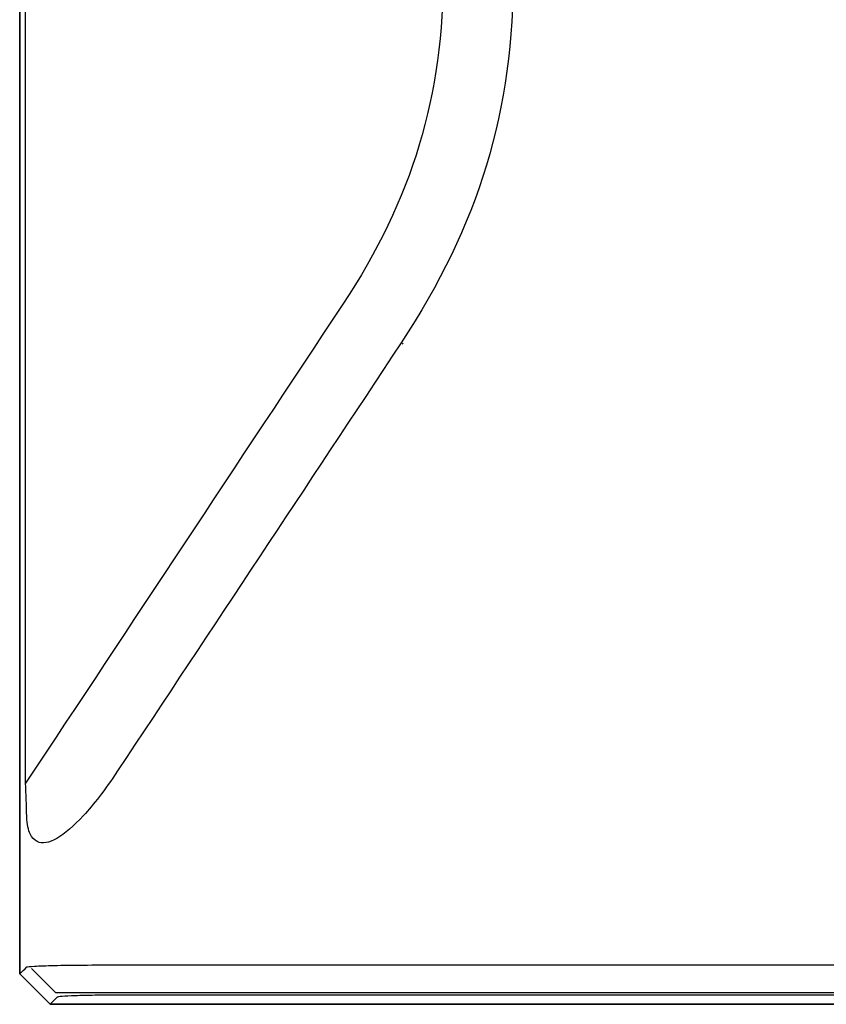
# Model space of a CAD drawing. Extents: x 68 to 125, y 76 to 211.
# Tile 1 of 89: x 77 to 90, y 76 to 92. Entities that reach past the tile are written whole.
import ezdxf

# ---------------------------------------------------------------- set-up
doc = ezdxf.new("R2010")
doc.units = 0
doc.layers.add('MAKE2D___U_53EF_U_89C1_U_0', color=7, linetype='CONTINUOUS')

msp = doc.modelspace()

# ---------------------------------------------------------------- linework, layer by layer
at = {"layer": 'MAKE2D___U_53EF_U_89C1_U_0', "color": 7}
msp.add_lwpolyline([(76.725, 76.105), (77.125, 75.705), (115.925, 75.705), (116.325, 76.105)], dxfattribs=at)
for points, knots in [([(76.532, 76.012), (76.532, 76.012), (76.532, 174.997), (76.532, 174.997), (76.532, 174.997), (76.532, 76.012), (76.532, 76.012)], [0, 0, 0, 0, 1, 1, 1, 2, 2, 2, 2]), ([(76.63, 171.846), (76.636, 172.029), (76.643, 172.212), (76.649, 172.395), (76.654, 172.532), (76.676, 172.62), (76.706, 172.684), (76.735, 172.748), (76.774, 172.787), (76.818, 172.81), (76.906, 172.855), (77.017, 172.831), (77.146, 172.757), (77.275, 172.683), (77.421, 172.558), (77.586, 172.38), (77.751, 172.201), (77.934, 171.969), (78.148, 171.644), (79.708, 169.288), (81.268, 166.932), (82.827, 164.576), (84.108, 162.64), (84.68, 160.74), (84.68, 158.419), (84.68, 136.476), (84.68, 114.533), (84.68, 92.59), (84.68, 90.269), (84.108, 88.369), (82.827, 86.433), (81.268, 84.077), (79.708, 81.721), (78.148, 79.365), (77.934, 79.041), (77.751, 78.808), (77.586, 78.629), (77.421, 78.451), (77.275, 78.326), (77.146, 78.252), (77.017, 78.178), (76.906, 78.154), (76.818, 78.199), (76.774, 78.222), (76.735, 78.261), (76.706, 78.325), (76.676, 78.389), (76.654, 78.477), (76.649, 78.614), (76.643, 78.797), (76.636, 78.98), (76.63, 79.163), (76.63, 110.057), (76.63, 140.952), (76.63, 171.846), (78.375, 169.21), (80.119, 166.574), (81.864, 163.938), (83.013, 162.203), (83.525, 160.5), (83.525, 158.419), (83.525, 136.476), (83.525, 114.533), (83.525, 92.59), (83.525, 90.509), (83.013, 88.806), (81.864, 87.071), (80.119, 84.435), (78.375, 81.799), (76.63, 79.163)], [0, 0, 0, 0, 1, 1, 1, 2, 2, 2, 3, 3, 3, 4, 4, 4, 5, 5, 5, 6, 6, 6, 7, 7, 7, 8, 8, 8, 9, 9, 9, 10, 10, 10, 11, 11, 11, 12, 12, 12, 13, 13, 13, 14, 14, 14, 15, 15, 15, 16, 16, 16, 17, 17, 17, 18, 18, 18, 19, 19, 19, 20, 20, 20, 21, 21, 21, 22, 22, 22, 23, 23, 23, 23]), ([(76.532, 76.012), (76.571, 76.051), (76.61, 76.09), (76.649, 76.129), (76.656, 76.132), (76.7, 76.137), (76.778, 76.142), (76.855, 76.146), (76.967, 76.15), (77.105, 76.153), (77.243, 76.156), (77.407, 76.159), (77.585, 76.16), (77.763, 76.161), (77.956, 76.161), (78.148, 76.163), (90.4, 76.163), (102.651, 76.163), (114.902, 76.163), (115.094, 76.161), (115.286, 76.161), (115.464, 76.16), (115.642, 76.159), (115.806, 76.156), (115.944, 76.153), (116.082, 76.15), (116.194, 76.146), (116.272, 76.142), (116.351, 76.137), (116.395, 76.132), (116.401, 76.129), (116.44, 76.09), (116.479, 76.051), (116.518, 76.012)], [0, 0, 0, 0, 1, 1, 1, 2, 2, 2, 3, 3, 3, 4, 4, 4, 5, 5, 5, 6, 6, 6, 7, 7, 7, 8, 8, 8, 9, 9, 9, 10, 10, 10, 11, 11, 11, 11]), ([(76.532, 76.012), (76.532, 76.012), (77.033, 75.512), (77.033, 75.512), (77.033, 75.512), (76.532, 76.012), (76.532, 76.012)], [0, 0, 0, 0, 1, 1, 1, 2, 2, 2, 2]), ([(116.018, 75.512), (115.979, 75.551), (115.94, 75.59), (115.901, 75.629), (115.898, 75.633), (115.867, 75.637), (115.815, 75.642), (115.763, 75.646), (115.688, 75.649), (115.596, 75.652), (115.504, 75.656), (115.395, 75.658), (115.276, 75.66), (115.158, 75.661), (115.03, 75.662), (114.902, 75.662), (102.651, 75.662), (90.4, 75.662), (78.148, 75.662), (78.02, 75.662), (77.892, 75.661), (77.773, 75.66), (77.654, 75.658), (77.545, 75.656), (77.453, 75.652), (77.361, 75.649), (77.287, 75.646), (77.235, 75.642), (77.183, 75.637), (77.153, 75.633), (77.15, 75.629), (77.111, 75.59), (77.072, 75.551), (77.033, 75.512)], [0, 0, 0, 0, 1, 1, 1, 2, 2, 2, 3, 3, 3, 4, 4, 4, 5, 5, 5, 6, 6, 6, 7, 7, 7, 8, 8, 8, 9, 9, 9, 10, 10, 10, 11, 11, 11, 11]), ([(77.033, 75.512), (77.033, 75.512), (116.018, 75.512), (116.018, 75.512), (116.018, 75.512), (77.033, 75.512), (77.033, 75.512)], [0, 0, 0, 0, 1, 1, 1, 2, 2, 2, 2])]:
    msp.add_open_spline(points, degree=3, knots=knots, dxfattribs=at)
msp.add_open_spline([(82.844, 86.414), (82.85, 86.419), (82.855, 86.424), (82.861, 86.429)], degree=3, dxfattribs=at)

doc.saveas('drawing.dxf')
